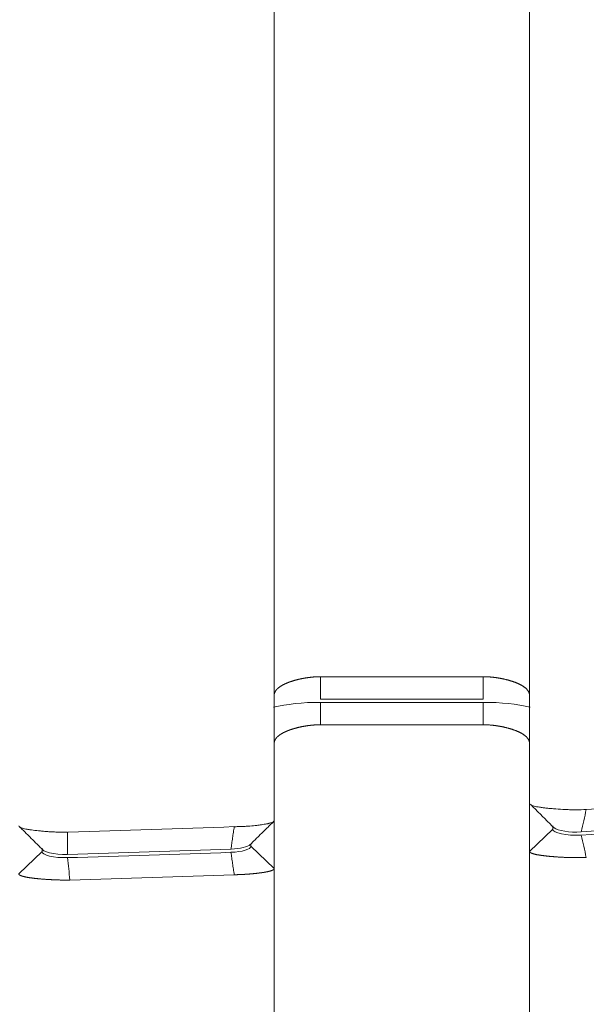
# Model space of a CAD drawing. Header units: millimetres. Extents: x 25069 to 61396, y 8621 to 21558.
# Tile 13 of 256: x 26607 to 26619, y 14600 to 14621. Entities that reach past the tile are written whole.
import ezdxf

# ---------------------------------------------------------------- set-up
doc = ezdxf.new("R2010")
doc.units = ezdxf.units.MM
doc.layers.add('9', color=7, linetype='Continuous')

msp = doc.modelspace()

# ---------------------------------------------------------------- linework, layer by layer
at = {"layer": '9', "color": 7, "linetype": 'Continuous', "lineweight": 18}
for p, q in [((26612.072, 14676.731), (26612.072, 14604.199)), ((26617.572, 14604.568), (26617.572, 14676.731)), ((26613.072, 14607.298), (26616.572, 14607.298)), ((26616.572, 14606.815), (26613.069, 14606.815)), ((26613.072, 14606.746), (26613.072, 14606.263)), ((26613.072, 14606.746), (26616.572, 14606.746)), ((26616.572, 14606.746), (26616.572, 14606.263)), ((26616.572, 14606.263), (26613.072, 14606.263)), ((26617.572, 14603.532), (26617.572, 14604.568)), ((26612.072, 14604.199), (26612.072, 14603.164)), ((26618.072, 14604.085), (26618.072, 14604.015)), ((26618.072, 14604.015), (26617.572, 14603.532)), ((26611.572, 14603.647), (26611.572, 14603.681)), ((26611.572, 14603.647), (26612.072, 14603.164)), ((26607.072, 14603.533), (26606.572, 14603.05)), ((26607.072, 14603.602), (26607.072, 14603.533)), ((26617.572, 14485.831), (26617.572, 14603.532)), ((26612.072, 14603.164), (26612.072, 14485.831))]:
    msp.add_line(p, q, dxfattribs=at)
for centre, major_axis, start_param, end_param in [((26598.178, 14626.553), (89.69, 0), 4.943003, 4.983555), ((26598.212, 14626.416), (-89.429, 0), 1.801695, 1.842367), ((26598.28, 14626.456), (89.305, 0), 4.817157, 4.856909), ((26598.3, 14626.313), (-89.019, 0), 1.675672, 1.715553)]:
    msp.add_ellipse(centre, major_axis=major_axis, ratio=0.258819, start_param=start_param, end_param=end_param, dxfattribs=at)
for points, knots in [([(26612.072, 14606.896), (26612.072, 14606.898), (26612.072, 14606.902), (26612.072, 14606.908), (26612.073, 14606.914), (26612.073, 14606.92), (26612.074, 14606.926), (26612.076, 14606.932), (26612.077, 14606.938), (26612.079, 14606.944), (26612.081, 14606.95), (26612.083, 14606.955), (26612.085, 14606.961), (26612.088, 14606.967), (26612.091, 14606.972), (26612.094, 14606.978), (26612.097, 14606.983), (26612.1, 14606.989), (26612.104, 14606.994), (26612.107, 14607), (26612.111, 14607.005), (26612.115, 14607.01), (26612.12, 14607.015), (26612.124, 14607.02), (26612.129, 14607.026), (26612.133, 14607.031), (26612.138, 14607.036), (26612.144, 14607.041), (26612.149, 14607.046), (26612.154, 14607.05), (26612.16, 14607.055), (26612.166, 14607.06), (26612.172, 14607.065), (26612.178, 14607.069), (26612.184, 14607.074), (26612.19, 14607.079), (26612.197, 14607.083), (26612.203, 14607.088), (26612.21, 14607.092), (26612.217, 14607.096), (26612.224, 14607.101), (26612.231, 14607.105), (26612.238, 14607.109), (26612.246, 14607.114), (26612.253, 14607.118), (26612.261, 14607.122), (26612.268, 14607.126), (26612.276, 14607.13), (26612.284, 14607.134), (26612.292, 14607.138), (26612.3, 14607.142), (26612.308, 14607.146), (26612.317, 14607.149), (26612.325, 14607.153), (26612.334, 14607.157), (26612.342, 14607.16), (26612.351, 14607.164), (26612.359, 14607.168), (26612.368, 14607.171), (26612.377, 14607.174), (26612.386, 14607.178), (26612.395, 14607.181), (26612.404, 14607.185), (26612.413, 14607.188), (26612.422, 14607.191), (26612.431, 14607.194), (26612.441, 14607.197), (26612.45, 14607.2), (26612.459, 14607.203), (26612.469, 14607.206), (26612.478, 14607.209), (26612.487, 14607.212), (26612.497, 14607.215), (26612.507, 14607.218), (26612.516, 14607.221), (26612.526, 14607.223), (26612.535, 14607.226), (26612.545, 14607.228), (26612.555, 14607.231), (26612.564, 14607.233), (26612.574, 14607.236), (26612.584, 14607.238), (26612.594, 14607.241), (26612.603, 14607.243), (26612.613, 14607.245), (26612.623, 14607.247), (26612.633, 14607.25), (26612.643, 14607.252), (26612.652, 14607.254), (26612.662, 14607.256), (26612.672, 14607.258), (26612.682, 14607.26), (26612.692, 14607.262), (26612.701, 14607.263), (26612.711, 14607.265), (26612.721, 14607.267), (26612.731, 14607.269), (26612.74, 14607.27), (26612.75, 14607.272), (26612.76, 14607.273), (26612.77, 14607.275), (26612.779, 14607.276), (26612.789, 14607.278), (26612.798, 14607.279), (26612.808, 14607.281), (26612.818, 14607.282), (26612.827, 14607.283), (26612.837, 14607.284), (26612.846, 14607.285), (26612.856, 14607.286), (26612.865, 14607.287), (26612.875, 14607.288), (26612.884, 14607.289), (26612.893, 14607.29), (26612.903, 14607.291), (26612.912, 14607.292), (26612.921, 14607.293), (26612.93, 14607.293), (26612.94, 14607.294), (26612.949, 14607.295), (26612.958, 14607.295), (26612.967, 14607.296), (26612.976, 14607.296), (26612.985, 14607.296), (26612.994, 14607.297), (26613.002, 14607.297), (26613.011, 14607.297), (26613.02, 14607.298), (26613.029, 14607.298), (26613.037, 14607.298), (26613.046, 14607.298), (26613.055, 14607.298), (26613.063, 14607.298), (26613.069, 14607.298), (26613.072, 14607.298)], [0, 0, 0, 0, 0.010139, 0.020237, 0.030295, 0.040312, 0.050288, 0.060223, 0.070118, 0.079972, 0.089786, 0.099559, 0.109292, 0.118984, 0.128635, 0.138246, 0.147817, 0.157347, 0.166837, 0.176287, 0.185696, 0.195065, 0.204393, 0.213682, 0.22293, 0.232138, 0.241306, 0.250434, 0.259521, 0.268569, 0.277577, 0.286544, 0.295472, 0.304359, 0.313207, 0.322015, 0.330783, 0.339511, 0.3482, 0.356849, 0.365458, 0.374027, 0.382557, 0.391047, 0.399498, 0.407909, 0.416281, 0.424613, 0.432906, 0.44116, 0.449374, 0.457549, 0.465685, 0.473781, 0.481839, 0.489857, 0.497837, 0.505777, 0.513678, 0.521541, 0.529364, 0.537149, 0.544895, 0.552603, 0.560271, 0.567901, 0.575493, 0.583046, 0.59056, 0.598037, 0.605474, 0.612874, 0.620235, 0.627558, 0.634844, 0.642091, 0.6493, 0.656471, 0.663604, 0.670699, 0.677757, 0.684777, 0.691759, 0.698704, 0.705612, 0.712482, 0.719314, 0.72611, 0.732868, 0.739589, 0.746273, 0.752921, 0.759531, 0.766105, 0.772641, 0.779142, 0.785605, 0.792033, 0.798423, 0.804778, 0.811096, 0.817379, 0.823625, 0.829835, 0.83601, 0.842149, 0.848252, 0.85432, 0.860352, 0.866349, 0.872311, 0.878238, 0.88413, 0.889987, 0.895809, 0.901597, 0.90735, 0.913068, 0.918753, 0.924403, 0.930019, 0.935602, 0.941151, 0.946666, 0.952147, 0.957596, 0.963011, 0.968393, 0.973742, 0.979058, 0.984342, 0.989594, 0.994813, 1, 1, 1, 1]), ([(26613.072, 14607.298), (26613.072, 14607.137), (26613.072, 14606.976), (26613.072, 14606.815), (26613.072, 14606.815), (26613.072, 14606.815)], [0, 0, 0, 0, 0.999963, 0.999963, 1, 1, 1, 1]), ([(26616.572, 14607.298), (26616.577, 14607.298), (26616.587, 14607.298), (26616.602, 14607.298), (26616.617, 14607.298), (26616.632, 14607.297), (26616.648, 14607.297), (26616.663, 14607.296), (26616.679, 14607.295), (26616.695, 14607.294), (26616.711, 14607.293), (26616.728, 14607.292), (26616.744, 14607.291), (26616.76, 14607.289), (26616.777, 14607.288), (26616.793, 14607.286), (26616.81, 14607.284), (26616.827, 14607.282), (26616.844, 14607.279), (26616.861, 14607.277), (26616.878, 14607.274), (26616.895, 14607.272), (26616.912, 14607.269), (26616.929, 14607.266), (26616.947, 14607.263), (26616.964, 14607.259), (26616.981, 14607.256), (26616.998, 14607.252), (26617.016, 14607.249), (26617.033, 14607.245), (26617.05, 14607.241), (26617.067, 14607.236), (26617.084, 14607.232), (26617.101, 14607.228), (26617.118, 14607.223), (26617.135, 14607.218), (26617.152, 14607.213), (26617.169, 14607.208), (26617.185, 14607.203), (26617.202, 14607.198), (26617.218, 14607.192), (26617.234, 14607.186), (26617.25, 14607.181), (26617.266, 14607.175), (26617.281, 14607.169), (26617.296, 14607.162), (26617.311, 14607.156), (26617.326, 14607.149), (26617.341, 14607.143), (26617.355, 14607.136), (26617.369, 14607.129), (26617.382, 14607.122), (26617.396, 14607.115), (26617.409, 14607.107), (26617.421, 14607.1), (26617.433, 14607.092), (26617.445, 14607.084), (26617.457, 14607.076), (26617.468, 14607.068), (26617.478, 14607.06), (26617.488, 14607.051), (26617.498, 14607.043), (26617.507, 14607.034), (26617.515, 14607.025), (26617.523, 14607.016), (26617.531, 14607.007), (26617.537, 14606.997), (26617.544, 14606.988), (26617.549, 14606.978), (26617.555, 14606.969), (26617.559, 14606.959), (26617.563, 14606.949), (26617.566, 14606.938), (26617.568, 14606.928), (26617.57, 14606.917), (26617.571, 14606.907), (26617.571, 14606.9), (26617.572, 14606.896)], [0, 0, 0, 0, 0.009151, 0.018401, 0.027753, 0.037205, 0.046761, 0.056419, 0.066181, 0.076048, 0.08602, 0.096098, 0.106283, 0.116576, 0.126976, 0.137485, 0.148103, 0.158831, 0.16967, 0.180619, 0.19168, 0.202853, 0.214138, 0.225536, 0.237047, 0.248672, 0.260412, 0.272266, 0.284235, 0.29632, 0.30852, 0.320837, 0.333271, 0.345821, 0.358489, 0.371274, 0.384178, 0.3972, 0.41034, 0.4236, 0.436979, 0.450477, 0.464095, 0.477833, 0.491692, 0.505671, 0.519771, 0.533992, 0.548334, 0.562798, 0.577384, 0.592092, 0.606922, 0.621875, 0.63695, 0.652148, 0.667469, 0.682913, 0.698481, 0.714173, 0.729988, 0.745927, 0.761991, 0.778178, 0.794491, 0.810927, 0.827489, 0.844176, 0.860987, 0.877924, 0.894986, 0.912174, 0.929487, 0.946927, 0.964492, 0.982183, 1, 1, 1, 1]), ([(26613.072, 14606.263), (26613.069, 14606.263), (26613.063, 14606.263), (26613.055, 14606.263), (26613.046, 14606.263), (26613.037, 14606.263), (26613.029, 14606.263), (26613.02, 14606.262), (26613.011, 14606.262), (26613.002, 14606.262), (26612.994, 14606.262), (26612.985, 14606.261), (26612.976, 14606.261), (26612.967, 14606.26), (26612.958, 14606.26), (26612.949, 14606.259), (26612.94, 14606.259), (26612.93, 14606.258), (26612.921, 14606.257), (26612.912, 14606.257), (26612.903, 14606.256), (26612.893, 14606.255), (26612.884, 14606.254), (26612.875, 14606.253), (26612.865, 14606.252), (26612.856, 14606.251), (26612.846, 14606.25), (26612.837, 14606.249), (26612.827, 14606.248), (26612.818, 14606.247), (26612.808, 14606.245), (26612.798, 14606.244), (26612.789, 14606.243), (26612.779, 14606.241), (26612.77, 14606.24), (26612.76, 14606.238), (26612.75, 14606.237), (26612.74, 14606.235), (26612.731, 14606.233), (26612.721, 14606.232), (26612.711, 14606.23), (26612.701, 14606.228), (26612.692, 14606.226), (26612.682, 14606.224), (26612.672, 14606.223), (26612.662, 14606.221), (26612.652, 14606.219), (26612.643, 14606.216), (26612.633, 14606.214), (26612.623, 14606.212), (26612.613, 14606.21), (26612.603, 14606.208), (26612.594, 14606.205), (26612.584, 14606.203), (26612.574, 14606.201), (26612.564, 14606.198), (26612.555, 14606.196), (26612.545, 14606.193), (26612.535, 14606.191), (26612.526, 14606.188), (26612.516, 14606.185), (26612.507, 14606.182), (26612.497, 14606.18), (26612.487, 14606.177), (26612.478, 14606.174), (26612.469, 14606.171), (26612.459, 14606.168), (26612.45, 14606.165), (26612.441, 14606.162), (26612.431, 14606.159), (26612.422, 14606.156), (26612.413, 14606.153), (26612.404, 14606.149), (26612.395, 14606.146), (26612.386, 14606.143), (26612.377, 14606.139), (26612.368, 14606.136), (26612.359, 14606.132), (26612.351, 14606.129), (26612.342, 14606.125), (26612.334, 14606.121), (26612.325, 14606.118), (26612.317, 14606.114), (26612.308, 14606.11), (26612.3, 14606.106), (26612.292, 14606.103), (26612.284, 14606.099), (26612.276, 14606.095), (26612.268, 14606.091), (26612.261, 14606.087), (26612.253, 14606.082), (26612.246, 14606.078), (26612.238, 14606.074), (26612.231, 14606.07), (26612.224, 14606.066), (26612.217, 14606.061), (26612.21, 14606.057), (26612.203, 14606.052), (26612.197, 14606.048), (26612.19, 14606.043), (26612.184, 14606.039), (26612.178, 14606.034), (26612.172, 14606.029), (26612.166, 14606.025), (26612.16, 14606.02), (26612.154, 14606.015), (26612.149, 14606.01), (26612.144, 14606.005), (26612.138, 14606), (26612.133, 14605.995), (26612.129, 14605.99), (26612.124, 14605.985), (26612.12, 14605.98), (26612.115, 14605.975), (26612.111, 14605.97), (26612.107, 14605.964), (26612.104, 14605.959), (26612.1, 14605.954), (26612.097, 14605.948), (26612.094, 14605.943), (26612.091, 14605.937), (26612.088, 14605.931), (26612.085, 14605.926), (26612.083, 14605.92), (26612.081, 14605.914), (26612.079, 14605.909), (26612.077, 14605.903), (26612.076, 14605.897), (26612.074, 14605.891), (26612.073, 14605.885), (26612.073, 14605.879), (26612.072, 14605.873), (26612.072, 14605.867), (26612.072, 14605.863), (26612.072, 14605.861)], [0, 0, 0, 0, 0.005187, 0.010406, 0.015658, 0.020942, 0.026258, 0.031607, 0.036989, 0.042404, 0.047853, 0.053334, 0.058849, 0.064398, 0.069981, 0.075597, 0.081247, 0.086932, 0.09265, 0.098403, 0.104191, 0.110013, 0.11587, 0.121762, 0.127689, 0.133651, 0.139648, 0.14568, 0.151748, 0.157851, 0.16399, 0.170165, 0.176375, 0.182621, 0.188904, 0.195222, 0.201577, 0.207967, 0.214395, 0.220858, 0.227359, 0.233895, 0.240469, 0.247079, 0.253727, 0.260411, 0.267132, 0.27389, 0.280686, 0.287518, 0.294388, 0.301296, 0.308241, 0.315223, 0.322243, 0.329301, 0.336396, 0.343529, 0.3507, 0.357909, 0.365156, 0.372442, 0.379765, 0.387126, 0.394526, 0.401963, 0.40944, 0.416954, 0.424507, 0.432099, 0.439729, 0.447397, 0.455105, 0.462851, 0.470636, 0.478459, 0.486322, 0.494223, 0.502163, 0.510143, 0.518161, 0.526219, 0.534315, 0.542451, 0.550626, 0.55884, 0.567094, 0.575387, 0.583719, 0.592091, 0.600502, 0.608953, 0.617443, 0.625973, 0.634542, 0.643151, 0.6518, 0.660489, 0.669217, 0.677985, 0.686793, 0.695641, 0.704528, 0.713456, 0.722423, 0.731431, 0.740479, 0.749566, 0.758694, 0.767862, 0.77707, 0.786318, 0.795607, 0.804935, 0.814304, 0.823713, 0.833163, 0.842653, 0.852183, 0.861754, 0.871365, 0.881016, 0.890708, 0.900441, 0.910214, 0.920028, 0.929882, 0.939777, 0.949712, 0.959688, 0.969705, 0.979763, 0.989861, 1, 1, 1, 1]), ([(26617.572, 14605.861), (26617.571, 14605.864), (26617.571, 14605.872), (26617.57, 14605.882), (26617.568, 14605.893), (26617.566, 14605.903), (26617.563, 14605.913), (26617.559, 14605.923), (26617.555, 14605.933), (26617.549, 14605.943), (26617.544, 14605.953), (26617.537, 14605.962), (26617.531, 14605.971), (26617.523, 14605.981), (26617.515, 14605.99), (26617.507, 14605.999), (26617.498, 14606.007), (26617.488, 14606.016), (26617.478, 14606.024), (26617.468, 14606.033), (26617.457, 14606.041), (26617.445, 14606.049), (26617.433, 14606.057), (26617.421, 14606.064), (26617.409, 14606.072), (26617.396, 14606.079), (26617.382, 14606.087), (26617.369, 14606.094), (26617.355, 14606.101), (26617.341, 14606.108), (26617.326, 14606.114), (26617.311, 14606.121), (26617.296, 14606.127), (26617.281, 14606.133), (26617.266, 14606.139), (26617.25, 14606.145), (26617.234, 14606.151), (26617.218, 14606.157), (26617.202, 14606.162), (26617.185, 14606.168), (26617.169, 14606.173), (26617.152, 14606.178), (26617.135, 14606.183), (26617.118, 14606.188), (26617.101, 14606.192), (26617.084, 14606.197), (26617.067, 14606.201), (26617.05, 14606.205), (26617.033, 14606.209), (26617.016, 14606.213), (26616.998, 14606.217), (26616.981, 14606.221), (26616.964, 14606.224), (26616.947, 14606.227), (26616.929, 14606.23), (26616.912, 14606.234), (26616.895, 14606.236), (26616.878, 14606.239), (26616.861, 14606.242), (26616.844, 14606.244), (26616.827, 14606.246), (26616.81, 14606.248), (26616.793, 14606.25), (26616.777, 14606.252), (26616.76, 14606.254), (26616.744, 14606.255), (26616.728, 14606.257), (26616.711, 14606.258), (26616.695, 14606.259), (26616.679, 14606.26), (26616.663, 14606.261), (26616.648, 14606.262), (26616.632, 14606.262), (26616.617, 14606.262), (26616.602, 14606.263), (26616.587, 14606.263), (26616.577, 14606.263), (26616.572, 14606.263)], [0, 0, 0, 0, 0.017817, 0.035508, 0.053073, 0.070513, 0.087826, 0.105014, 0.122076, 0.139013, 0.155824, 0.172511, 0.189073, 0.205509, 0.221822, 0.238009, 0.254073, 0.270012, 0.285827, 0.301519, 0.317087, 0.332531, 0.347852, 0.36305, 0.378125, 0.393078, 0.407908, 0.422616, 0.437202, 0.451666, 0.466008, 0.480229, 0.494329, 0.508308, 0.522167, 0.535905, 0.549523, 0.563021, 0.5764, 0.58966, 0.6028, 0.615822, 0.628726, 0.641511, 0.654179, 0.666729, 0.679163, 0.69148, 0.70368, 0.715765, 0.727734, 0.739588, 0.751328, 0.762953, 0.774464, 0.785862, 0.797147, 0.80832, 0.819381, 0.83033, 0.841169, 0.851897, 0.862515, 0.873024, 0.883424, 0.893717, 0.903902, 0.91398, 0.923952, 0.933819, 0.943581, 0.953239, 0.962795, 0.972247, 0.981599, 0.990849, 1, 1, 1, 1]), ([(26617.572, 14604.568), (26617.572, 14604.555), (26617.58, 14604.544), (26617.604, 14604.529), (26617.614, 14604.525), (26617.639, 14604.516), (26617.653, 14604.512), (26617.701, 14604.5), (26617.741, 14604.493), (26617.799, 14604.485), (26617.811, 14604.483), (26617.836, 14604.479), (26617.849, 14604.478), (26617.888, 14604.473), (26617.943, 14604.467), (26618.004, 14604.46), (26618.052, 14604.456), (26618.068, 14604.455), (26618.101, 14604.452), (26618.117, 14604.45), (26618.201, 14604.444), (26618.271, 14604.439), (26618.363, 14604.435), (26618.382, 14604.434), (26618.419, 14604.433), (26618.437, 14604.432), (26618.493, 14604.431), (26618.531, 14604.43), (26618.644, 14604.43), (26618.719, 14604.432), (26618.793, 14604.437)], [0, 0, 0, 0, 0.125, 0.125, 0.1875, 0.1875, 0.25, 0.25, 0.375, 0.375, 0.40625, 0.40625, 0.4375, 0.4375, 0.5, 0.5625, 0.5625, 0.59375, 0.59375, 0.625, 0.625, 0.75, 0.75, 0.78125, 0.78125, 0.8125, 0.8125, 0.875, 0.875, 1, 1, 1, 1]), ([(26606.572, 14604.085), (26606.572, 14604.074), (26606.578, 14604.064), (26606.598, 14604.051), (26606.607, 14604.047), (26606.622, 14604.041), (26606.627, 14604.039), (26606.639, 14604.035), (26606.645, 14604.033), (26606.678, 14604.024), (26606.711, 14604.017), (26606.759, 14604.009), (26606.769, 14604.007), (26606.79, 14604.004), (26606.8, 14604.002), (26606.833, 14603.997), (26606.857, 14603.994), (26606.93, 14603.985), (26606.983, 14603.979), (26607.069, 14603.971), (26607.099, 14603.968), (26607.16, 14603.963), (26607.221, 14603.959), (26607.286, 14603.955), (26607.335, 14603.953), (26607.352, 14603.952), (26607.385, 14603.951), (26607.402, 14603.951), (26607.486, 14603.949), (26607.554, 14603.948), (26607.622, 14603.95)], [0, 0, 0, 0, 0.125, 0.125, 0.1875, 0.1875, 0.21875, 0.21875, 0.25, 0.25, 0.375, 0.375, 0.40625, 0.40625, 0.4375, 0.4375, 0.5, 0.5, 0.625, 0.625, 0.6875, 0.6875, 0.75, 0.8125, 0.8125, 0.84375, 0.84375, 0.875, 0.875, 1, 1, 1, 1]), ([(26611.211, 14604.066), (26611.226, 14604.066), (26611.241, 14604.066), (26611.27, 14604.067), (26611.314, 14604.067), (26611.386, 14604.07), (26611.442, 14604.073), (26611.497, 14604.076), (26611.524, 14604.078), (26611.603, 14604.085), (26611.653, 14604.09), (26611.711, 14604.097), (26611.722, 14604.098), (26611.745, 14604.101), (26611.756, 14604.102), (26611.788, 14604.107), (26611.809, 14604.11), (26611.867, 14604.119), (26611.902, 14604.125), (26611.94, 14604.133), (26611.947, 14604.135), (26611.961, 14604.138), (26611.981, 14604.143), (26612.01, 14604.151), (26612.028, 14604.158), (26612.044, 14604.166), (26612.051, 14604.17), (26612.066, 14604.181), (26612.072, 14604.19), (26612.072, 14604.199)], [0, 0, 0, 0, 0.03125, 0.03125, 0.0625, 0.125, 0.1875, 0.1875, 0.25, 0.25, 0.375, 0.375, 0.40625, 0.40625, 0.4375, 0.4375, 0.5, 0.5, 0.625, 0.625, 0.65625, 0.65625, 0.6875, 0.75, 0.8125, 0.8125, 0.875, 0.875, 1, 1, 1, 1]), ([(26618.793, 14603.402), (26618.788, 14603.402), (26618.778, 14603.401), (26618.763, 14603.401), (26618.747, 14603.4), (26618.732, 14603.4), (26618.716, 14603.4), (26618.7, 14603.399), (26618.684, 14603.399), (26618.667, 14603.399), (26618.651, 14603.399), (26618.634, 14603.399), (26618.618, 14603.399), (26618.601, 14603.399), (26618.584, 14603.399), (26618.567, 14603.399), (26618.549, 14603.399), (26618.532, 14603.399), (26618.514, 14603.4), (26618.497, 14603.4), (26618.479, 14603.4), (26618.461, 14603.401), (26618.443, 14603.401), (26618.425, 14603.402), (26618.407, 14603.402), (26618.388, 14603.403), (26618.37, 14603.404), (26618.352, 14603.404), (26618.333, 14603.405), (26618.315, 14603.406), (26618.296, 14603.407), (26618.278, 14603.408), (26618.259, 14603.409), (26618.241, 14603.41), (26618.222, 14603.411), (26618.203, 14603.412), (26618.185, 14603.413), (26618.166, 14603.414), (26618.148, 14603.415), (26618.129, 14603.417), (26618.111, 14603.418), (26618.093, 14603.42), (26618.075, 14603.421), (26618.057, 14603.422), (26618.039, 14603.424), (26618.021, 14603.426), (26618.003, 14603.427), (26617.985, 14603.429), (26617.968, 14603.431), (26617.951, 14603.432), (26617.934, 14603.434), (26617.917, 14603.436), (26617.9, 14603.438), (26617.884, 14603.44), (26617.868, 14603.442), (26617.852, 14603.444), (26617.836, 14603.446), (26617.821, 14603.448), (26617.806, 14603.451), (26617.791, 14603.453), (26617.777, 14603.455), (26617.763, 14603.458), (26617.749, 14603.46), (26617.736, 14603.462), (26617.723, 14603.465), (26617.711, 14603.467), (26617.699, 14603.47), (26617.687, 14603.473), (26617.676, 14603.475), (26617.665, 14603.478), (26617.655, 14603.481), (26617.646, 14603.484), (26617.637, 14603.487), (26617.628, 14603.49), (26617.62, 14603.493), (26617.612, 14603.496), (26617.606, 14603.499), (26617.599, 14603.502), (26617.594, 14603.505), (26617.588, 14603.508), (26617.584, 14603.512), (26617.58, 14603.515), (26617.577, 14603.518), (26617.575, 14603.522), (26617.573, 14603.525), (26617.572, 14603.529), (26617.572, 14603.531), (26617.572, 14603.532)], [0, 0, 0, 0, 0.008567, 0.017208, 0.025923, 0.034713, 0.043578, 0.052517, 0.061531, 0.07062, 0.079784, 0.089023, 0.098338, 0.107727, 0.117192, 0.126732, 0.136348, 0.146039, 0.155806, 0.165649, 0.175567, 0.185561, 0.195631, 0.205777, 0.215998, 0.226296, 0.23667, 0.24712, 0.257647, 0.268249, 0.278928, 0.289684, 0.300515, 0.311423, 0.322408, 0.333469, 0.344607, 0.355822, 0.367113, 0.378481, 0.389926, 0.401448, 0.413046, 0.424722, 0.436474, 0.448304, 0.46021, 0.472194, 0.484254, 0.496392, 0.508607, 0.520899, 0.533269, 0.545715, 0.558239, 0.570841, 0.583519, 0.596276, 0.609109, 0.62202, 0.635009, 0.648075, 0.661219, 0.67444, 0.687739, 0.701115, 0.71457, 0.728101, 0.741711, 0.755398, 0.769163, 0.783006, 0.796927, 0.810926, 0.825002, 0.839156, 0.853388, 0.867699, 0.882087, 0.896553, 0.911097, 0.925719, 0.940419, 0.955197, 0.970053, 0.984988, 1, 1, 1, 1]), ([(26607.673, 14602.917), (26607.667, 14602.917), (26607.657, 14602.916), (26607.64, 14602.916), (26607.624, 14602.916), (26607.608, 14602.916), (26607.591, 14602.916), (26607.574, 14602.916), (26607.557, 14602.916), (26607.54, 14602.916), (26607.522, 14602.916), (26607.505, 14602.917), (26607.487, 14602.917), (26607.469, 14602.917), (26607.451, 14602.918), (26607.433, 14602.918), (26607.415, 14602.919), (26607.397, 14602.919), (26607.378, 14602.92), (26607.36, 14602.921), (26607.341, 14602.921), (26607.322, 14602.922), (26607.304, 14602.923), (26607.285, 14602.924), (26607.266, 14602.925), (26607.247, 14602.926), (26607.228, 14602.927), (26607.209, 14602.928), (26607.19, 14602.929), (26607.171, 14602.93), (26607.152, 14602.932), (26607.133, 14602.933), (26607.114, 14602.934), (26607.095, 14602.936), (26607.077, 14602.937), (26607.058, 14602.939), (26607.039, 14602.941), (26607.021, 14602.942), (26607.003, 14602.944), (26606.984, 14602.946), (26606.966, 14602.947), (26606.949, 14602.949), (26606.931, 14602.951), (26606.913, 14602.953), (26606.896, 14602.955), (26606.879, 14602.957), (26606.862, 14602.96), (26606.846, 14602.962), (26606.83, 14602.964), (26606.814, 14602.966), (26606.798, 14602.969), (26606.783, 14602.971), (26606.768, 14602.974), (26606.754, 14602.976), (26606.74, 14602.979), (26606.726, 14602.982), (26606.713, 14602.984), (26606.7, 14602.987), (26606.688, 14602.99), (26606.676, 14602.993), (26606.665, 14602.996), (26606.654, 14602.999), (26606.644, 14603.002), (26606.635, 14603.005), (26606.626, 14603.008), (26606.617, 14603.011), (26606.61, 14603.014), (26606.603, 14603.018), (26606.596, 14603.021), (26606.591, 14603.024), (26606.586, 14603.028), (26606.581, 14603.032), (26606.578, 14603.035), (26606.575, 14603.039), (26606.573, 14603.042), (26606.572, 14603.046), (26606.572, 14603.049), (26606.572, 14603.05)], [0, 0, 0, 0, 0.009565, 0.019229, 0.028994, 0.038859, 0.048824, 0.05889, 0.069056, 0.079323, 0.089691, 0.100159, 0.110729, 0.121399, 0.132171, 0.143043, 0.154017, 0.165093, 0.17627, 0.187548, 0.198928, 0.21041, 0.221993, 0.233678, 0.245465, 0.257354, 0.269345, 0.281438, 0.293633, 0.305931, 0.31833, 0.330832, 0.343437, 0.356143, 0.368952, 0.381864, 0.394878, 0.407995, 0.421214, 0.434537, 0.447962, 0.461489, 0.47512, 0.488853, 0.50269, 0.516629, 0.530671, 0.544816, 0.559065, 0.573416, 0.587871, 0.602429, 0.61709, 0.631854, 0.646722, 0.661693, 0.676767, 0.691945, 0.707226, 0.72261, 0.738098, 0.75369, 0.769385, 0.785183, 0.801086, 0.817091, 0.833201, 0.849414, 0.865731, 0.882151, 0.898675, 0.915303, 0.932035, 0.94887, 0.96581, 0.982853, 1, 1, 1, 1]), ([(26612.072, 14603.164), (26612.072, 14603.163), (26612.071, 14603.161), (26612.071, 14603.159), (26612.071, 14603.157), (26612.07, 14603.155), (26612.069, 14603.153), (26612.067, 14603.151), (26612.066, 14603.149), (26612.064, 14603.147), (26612.062, 14603.145), (26612.06, 14603.143), (26612.057, 14603.142), (26612.055, 14603.14), (26612.052, 14603.138), (26612.049, 14603.136), (26612.046, 14603.134), (26612.042, 14603.132), (26612.039, 14603.13), (26612.035, 14603.129), (26612.031, 14603.127), (26612.027, 14603.125), (26612.022, 14603.123), (26612.018, 14603.121), (26612.013, 14603.12), (26612.008, 14603.118), (26612.003, 14603.116), (26611.998, 14603.115), (26611.993, 14603.113), (26611.987, 14603.111), (26611.981, 14603.11), (26611.976, 14603.108), (26611.97, 14603.107), (26611.963, 14603.105), (26611.957, 14603.103), (26611.951, 14603.102), (26611.944, 14603.1), (26611.938, 14603.099), (26611.931, 14603.097), (26611.924, 14603.096), (26611.917, 14603.094), (26611.91, 14603.093), (26611.902, 14603.092), (26611.895, 14603.09), (26611.888, 14603.089), (26611.88, 14603.087), (26611.872, 14603.086), (26611.864, 14603.085), (26611.857, 14603.083), (26611.849, 14603.082), (26611.841, 14603.081), (26611.832, 14603.079), (26611.824, 14603.078), (26611.816, 14603.077), (26611.808, 14603.076), (26611.799, 14603.074), (26611.791, 14603.073), (26611.782, 14603.072), (26611.773, 14603.071), (26611.765, 14603.07), (26611.756, 14603.069), (26611.747, 14603.068), (26611.738, 14603.066), (26611.729, 14603.065), (26611.72, 14603.064), (26611.711, 14603.063), (26611.702, 14603.062), (26611.693, 14603.061), (26611.684, 14603.06), (26611.675, 14603.059), (26611.666, 14603.058), (26611.656, 14603.057), (26611.647, 14603.056), (26611.638, 14603.055), (26611.629, 14603.055), (26611.619, 14603.054), (26611.61, 14603.053), (26611.601, 14603.052), (26611.591, 14603.051), (26611.582, 14603.05), (26611.573, 14603.049), (26611.563, 14603.049), (26611.554, 14603.048), (26611.544, 14603.047), (26611.535, 14603.046), (26611.526, 14603.046), (26611.516, 14603.045), (26611.507, 14603.044), (26611.498, 14603.044), (26611.488, 14603.043), (26611.479, 14603.042), (26611.469, 14603.042), (26611.46, 14603.041), (26611.451, 14603.041), (26611.442, 14603.04), (26611.432, 14603.039), (26611.423, 14603.039), (26611.414, 14603.038), (26611.405, 14603.038), (26611.395, 14603.037), (26611.386, 14603.037), (26611.377, 14603.036), (26611.368, 14603.036), (26611.359, 14603.036), (26611.35, 14603.035), (26611.341, 14603.035), (26611.332, 14603.034), (26611.323, 14603.034), (26611.314, 14603.034), (26611.305, 14603.033), (26611.297, 14603.033), (26611.288, 14603.033), (26611.279, 14603.033), (26611.27, 14603.032), (26611.262, 14603.032), (26611.253, 14603.032), (26611.245, 14603.032), (26611.236, 14603.031), (26611.228, 14603.031), (26611.219, 14603.031), (26611.214, 14603.031), (26611.211, 14603.031)], [0, 0, 0, 0, 0.010955, 0.021866, 0.032734, 0.043559, 0.05434, 0.065078, 0.075772, 0.086423, 0.097031, 0.107595, 0.118116, 0.128593, 0.139027, 0.149418, 0.159765, 0.170069, 0.180329, 0.190546, 0.20072, 0.21085, 0.220937, 0.23098, 0.24098, 0.250937, 0.260851, 0.270721, 0.280548, 0.290331, 0.300071, 0.309768, 0.319421, 0.329031, 0.338598, 0.348122, 0.357602, 0.367039, 0.376432, 0.385783, 0.39509, 0.404353, 0.413574, 0.422751, 0.431885, 0.440975, 0.450023, 0.459027, 0.467988, 0.476905, 0.48578, 0.494611, 0.503399, 0.512143, 0.520845, 0.529503, 0.538118, 0.54669, 0.555219, 0.563704, 0.572147, 0.580546, 0.588902, 0.597215, 0.605484, 0.613711, 0.621894, 0.630035, 0.638132, 0.646186, 0.654197, 0.662165, 0.670089, 0.677971, 0.68581, 0.693605, 0.701358, 0.709067, 0.716734, 0.724357, 0.731937, 0.739475, 0.746969, 0.75442, 0.761829, 0.769194, 0.776517, 0.783796, 0.791033, 0.798226, 0.805377, 0.812485, 0.819549, 0.826571, 0.83355, 0.840487, 0.84738, 0.854231, 0.861038, 0.867803, 0.874525, 0.881205, 0.887841, 0.894435, 0.900986, 0.907494, 0.91396, 0.920382, 0.926762, 0.9331, 0.939395, 0.945647, 0.951856, 0.958023, 0.964148, 0.970229, 0.976269, 0.982265, 0.988219, 0.994131, 1, 1, 1, 1])]:
    msp.add_open_spline(points, degree=3, knots=knots, dxfattribs=at)
for points, degree in [([(26616.572, 14607.298), (26616.572, 14606.815)], 1), ([(26612.057, 14606.639), (26612.33, 14606.706), (26612.691, 14606.748), (26613.072, 14606.746)], 3), ([(26616.572, 14606.746), (26616.95, 14606.748), (26617.31, 14606.707), (26617.583, 14606.639)], 3), ([(26618.793, 14604.437), (26619.386, 14604.473), (26620.568, 14604.548), (26621.744, 14604.629), (26622.331, 14604.671)], 3), ([(26617.604, 14604.535), (26618.099, 14604.04)], 1), ([(26618.793, 14604.437), (26618.756, 14604.276), (26618.719, 14604.115), (26618.682, 14603.955)], 3), ([(26606.601, 14604.054), (26607.097, 14603.559)], 1), ([(26607.637, 14603.951), (26608.831, 14603.984), (26610.023, 14604.022), (26611.211, 14604.067)], 3), ([(26611.211, 14604.066), (26611.141, 14603.583)], 1), ([(26611.557, 14603.683), (26611.811, 14603.935), (26612.066, 14604.182)], 2), ([(26618.679, 14603.954), (26618.437, 14603.937), (26618.18, 14603.979), (26618.098, 14604.04)], 3), ([(26607.622, 14603.949), (26607.622, 14603.789), (26607.622, 14603.629), (26607.622, 14603.47)], 3), ([(26618.072, 14604.015), (26618.061, 14603.933), (26618.38, 14603.864), (26618.678, 14603.884)], 3), ([(26618.682, 14603.885), (26618.719, 14603.724), (26618.756, 14603.563), (26618.793, 14603.401)], 3), ([(26611.557, 14603.683), (26611.508, 14603.632), (26611.34, 14603.59), (26611.142, 14603.583)], 3), ([(26611.142, 14603.514), (26611.382, 14603.522), (26611.577, 14603.582), (26611.572, 14603.647)], 3), ([(26607.619, 14603.469), (26607.337, 14603.459), (26607.063, 14603.526), (26607.072, 14603.602)], 3), ([(26607.072, 14603.533), (26607.063, 14603.457), (26607.337, 14603.39), (26607.619, 14603.4)], 3), ([(26607.622, 14603.4), (26607.639, 14603.239), (26607.656, 14603.078), (26607.673, 14602.917)], 3), ([(26611.141, 14603.514), (26611.211, 14603.031)], 1), ([(26611.211, 14603.031), (26610.034, 14602.986), (26608.855, 14602.948), (26607.673, 14602.916)], 3)]:
    msp.add_open_spline(points, degree=degree, dxfattribs=at)

doc.saveas('drawing.dxf')
